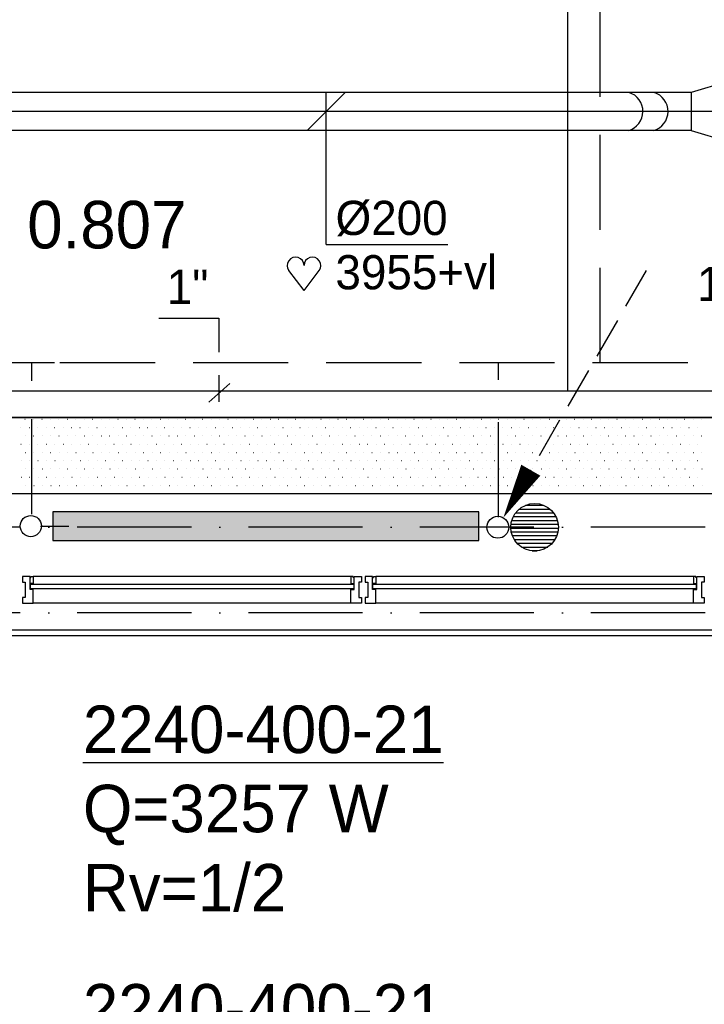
# Model space of a CAD drawing. Extents: x 25315 to 170951, y 867852 to 951952.
# Tile 91 of 119: x 108117 to 111716, y 910768 to 915947. Entities that reach past the tile are written whole.
import ezdxf

# ---------------------------------------------------------------- set-up
doc = ezdxf.new("R2010")
doc.units = 0
doc.header["$LTSCALE"] = 100
for name, pattern in [('2322107', [2000, 1000, 1000]), ('2322108', [7, 5, -2]), ('CENTER2', [11.25, 7.5, -1.25, 1.25, -1.25]), ('CENTER4', [5, 3.125, -0.625, 0.625, -0.625]), ('DASHDOT', [9, 6, -1.5, 0, -1.5]), ('LURETOUR', [6, 4, -2])]:
    doc.linetypes.add(name, pattern=pattern)
doc.layers.get('0').update_dxf_attribs({"linetype": 'CONTINUOUS'})
for name, color, linetype in [('AL$7----_STRAMIEN', 1, 'DASHDOT'), ('BOUW', 8, 'CONTINUOUS'), ('KABELGOOT', 8, 'CONTINUOUS'), ('WI561---', 1, 'CONTINUOUS'), ('WL531---', 4, 'CONTINUOUS'), ('WL561---', 4, 'CONTINUOUS'), ('WL561---_AANVOER', 4, 'CONTINUOUS'), ('WL561---_RETOUR', 4, 'CONTINUOUS'), ('WL570---', 3, 'CONTINUOUS'), ('WL570---_HARTLIJN', 7, 'CONTINUOUS'), ('WL570---_RETOUR', 3, 'CONTINUOUS'), ('WM570---', 1, 'CONTINUOUS')]:
    doc.layers.add(name, color=color, linetype=linetype)
doc.styles.add('BURO-018', font='BUROFONT.shx', dxfattribs={"height": 180})
doc.styles.add('BURO-025', font='BUROFONT.shx', dxfattribs={"height": 250})

# ---------------------------------------------------------------- blocks, each defined once
blk = doc.blocks.new('2322401')
at = {"color": 0, "linetype": 'CONTINUOUS'}
for p, q in [((-0.5, 0.5, 1), (-0.5, 0.5)), ((-0.5, 0.5, 1), (-0.5, -0.5, 1)), ((0.5, 0.5, 1), (-0.5, 0.5, 1)), ((0.5, 0.5), (-0.5, 0.5)), ((-0.5, 0.5), (-0.5, -0.5)), ((0.5, 0.5, 1), (0.5, 0.5)), ((0.5, -0.5, 1), (0.5, 0.5, 1)), ((0.5, -0.5), (0.5, 0.5)), ((-0.5, -0.5, 1), (-0.5, -0.5)), ((-0.5, -0.5, 1), (0.5, -0.5, 1)), ((-0.5, -0.5), (0.5, -0.5)), ((0.5, -0.5, 1), (0.5, -0.5))]:
    blk.add_line(p, q, dxfattribs=at)
blk = doc.blocks.new('CVRINFO2')
at = {"color": 0, "linetype": 'CONTINUOUS', "style": 'BURO-025'}
for tag, p in [('CV_TEXT125', (0, 0)), ('CV_TEXT225', (0, -4.167)), ('CV_TEXT325', (0, -8.333)), ('CV_TEXT425', (0, -12.5))]:
    blk.add_attdef(tag, p, '', height=2.5, dxfattribs=at)
blk = doc.blocks.new('CVHATCH1')
at = {"color": 0, "linetype": 'CONTINUOUS'}
blk.add_solid([(-0.5, -0.5), (0.5, -0.5), (-0.5, 0.5), (0.5, 0.5)], dxfattribs=at)
blk = doc.blocks.new('LDV3108')
at = {"color": 0, "linetype": 'CONTINUOUS'}
for p, q in [((6.75, 11.691), (5.813, 10.068)), ((5.438, 9.418), (4.5, 7.794)), ((4.125, 7.145), (3.188, 5.521)), ((2.813, 4.871), (1.875, 3.248)), ((1.5, 2.598), (0.563, 0.974))]:
    blk.add_line(p, q, dxfattribs=at)
blk.add_lwpolyline([(0.25, 0.433, 0, 1, 0), (1.5, 2.598, 1, 1, 0)], format="xyseb", dxfattribs=at)
blk.add_circle((0, 0), 0.5, dxfattribs=at)
blk = doc.blocks.new('LU-1D-VCH-13BC8BE3D')
at = {"color": 0, "linetype": 'CONTINUOUS'}
for p, q in [((0, -157.5), (0, 157.5)), ((0, 157.5), (61.5, 157.5)), ((61.5, 157.5), (61.5, -157.5)), ((251.5137, 100), (61.5, 157.5)), ((251.5137, -100), (251.5137, 100)), ((61.5, -157.5), (251.5137, -100)), ((61.5, -157.5), (0, -157.5))]:
    blk.add_line(p, q, dxfattribs=at)
at = {"layer": 'WL570---_HARTLIJN', "linetype": 'CENTER4'}
blk.add_line((0, 0), (251.5137, 0), dxfattribs=at)
blk = doc.blocks.new('LU-1D-K-C8')
at = {"color": 0, "linetype": 'CONTINUOUS'}
for p, q in [((-0.5, 100), (0.5, 100)), ((-0.5, -100), (0.5, -100))]:
    blk.add_line(p, q, dxfattribs=at)
at = {"layer": 'WL570---_HARTLIJN', "linetype": 'CENTER2'}
blk.add_line((-0.5, 0), (0.5, 0), dxfattribs=at)
blk = doc.blocks.new('*U455', base_point=(109727.6, 609491.6))
at = {"color": 0, "linetype": 'CONTINUOUS'}
for p, q in [((109627.9, 609491.9), (109827.3, 609691.3)), ((109727.6, 608891.6), (109727.6, 609691.6)), ((109727.6, 608891.6), (110367.5, 608891.6))]:
    blk.add_line(p, q, dxfattribs=at)
at = {"layer": 'WM570---', "linetype": 'CONTINUOUS', "style": 'BURO-018'}
blk.add_text('%%c200', height=180, dxfattribs=at).set_placement((109777.6, 608941.6))
blk = doc.blocks.new('HART')
at = {"color": 1}
for q in [(-39.7, 52.4), (39.7, 52.4)]:
    blk.add_line((0, 0), q, dxfattribs=at)
for centre, start, end in [((-22.1, 65.7), 0, 217.1867), ((22.1, 65.7), 322.8133, 180)]:
    blk.add_arc(centre, 22.1, start, end, dxfattribs=at)

msp = doc.modelspace()

# ---------------------------------------------------------------- linework, layer by layer
at = {"layer": 'AL$7----_STRAMIEN', "color": 1}
for p, q in [((144123.6, 913277.5), (54710.3, 913277.5)), ((144123.6, 912827.5), (54329.2, 912827.5))]:
    msp.add_line(p, q, dxfattribs=at)
at = {"layer": 'BOUW'}
for p, q in [((110776.3, 913393.3), (110870.9, 913393.3)), ((110711.7, 913333.3), (110935.5, 913333.3)), ((110724.1, 913353.3), (110923.1, 913353.3)), ((110743.2, 913373.3), (110904, 913373.3)), ((110698.7, 913273.3), (110948.5, 913273.3)), ((110699.6, 913293.3), (110947.6, 913293.3)), ((110703.8, 913313.3), (110943.4, 913313.3)), ((110701, 913253.3), (110946.2, 913253.3)), ((110706.7, 913233.3), (110940.5, 913233.3)), ((110716.4, 913213.3), (110930.8, 913213.3)), ((110731.3, 913193.3), (110915.9, 913193.3)), ((110754.7, 913173.3), (110892.5, 913173.3)), ((110810.3, 913153.3), (110836.9, 913153.3)), ((108132.6, 913017.7), (108132.6, 913011.7)), ((108171.6, 913017.7), (108132.6, 913017.7)), ((108132.6, 913011.7), (108132.6, 912997.7)), ((108171.6, 912950.7), (108171.6, 913017.7)), ((108171.6, 913012.7), (108176.6, 913012.7)), ((108171.6, 912980.7), (108171.6, 913012.7)), ((108176.6, 913017.7), (108188.6, 913017.7)), ((108176.6, 913012.7), (108176.6, 913017.7)), ((109858.6, 913017.7), (108188.6, 913017.7)), ((108188.6, 913017.7), (108188.6, 912980.7)), ((109858.6, 913017.7), (109858.6, 912980.7)), ((109870.6, 913017.7), (109858.6, 913017.7)), ((109870.6, 913012.7), (109870.6, 913017.7)), ((109875.6, 913012.7), (109870.6, 913012.7)), ((109875.6, 912950.7), (109875.6, 913017.7)), ((109875.6, 913017.7), (109914.6, 913017.7)), ((109875.6, 912980.7), (109875.6, 913012.7)), ((109914.6, 913017.7), (109914.6, 913011.7)), ((109914.6, 913011.7), (109914.6, 912997.7)), ((109932.6, 913017.7), (109932.6, 913011.7)), ((109971.6, 913017.7), (109932.6, 913017.7)), ((109932.6, 913011.7), (109932.6, 912997.7)), ((109971.6, 912950.7), (109971.6, 913017.7)), ((109971.6, 913012.7), (109976.6, 913012.7)), ((109971.6, 912980.7), (109971.6, 913012.7)), ((109976.6, 913017.7), (109988.6, 913017.7)), ((109976.6, 913012.7), (109976.6, 913017.7)), ((111658.6, 913017.7), (109988.6, 913017.7)), ((109988.6, 913017.7), (109988.6, 912980.7)), ((111658.6, 913017.7), (111658.6, 912980.7)), ((111670.6, 913017.7), (111658.6, 913017.7)), ((111670.6, 913012.7), (111670.6, 913017.7)), ((111675.6, 913012.7), (111670.6, 913012.7)), ((111675.6, 912950.7), (111675.6, 913017.7)), ((111675.6, 913017.7), (111714.6, 913017.7)), ((111675.6, 912980.7), (111675.6, 913012.7)), ((111714.6, 913017.7), (111714.6, 913011.7)), ((111714.6, 913011.7), (111714.6, 912997.7)), ((108132.6, 912997.7), (108132.6, 912987.7)), ((108132.6, 912997.7), (108132.6, 912997.7)), ((108132.6, 912987.7), (108146.6, 912987.7)), ((108146.6, 912987.7), (108146.6, 912907.7)), ((108188.6, 912980.7), (108171.6, 912980.7)), ((108173.6, 912978.7), (109873.6, 912978.7)), ((108173.6, 912952.7), (108173.6, 912978.7)), ((109858.6, 912980.7), (109875.6, 912980.7)), ((109873.6, 912978.7), (109873.6, 912952.7)), ((109900.6, 912987.7), (109900.6, 912907.7)), ((109914.6, 912987.7), (109900.6, 912987.7)), ((109914.6, 912997.7), (109914.6, 912987.7)), ((109914.6, 912997.7), (109914.6, 912997.7)), ((109932.6, 912997.7), (109932.6, 912987.7)), ((109932.6, 912997.7), (109932.6, 912997.7)), ((109932.6, 912987.7), (109946.6, 912987.7)), ((109946.6, 912987.7), (109946.6, 912907.7)), ((109988.6, 912980.7), (109971.6, 912980.7)), ((109973.6, 912978.7), (111673.6, 912978.7)), ((109973.6, 912952.7), (109973.6, 912978.7)), ((111658.6, 912980.7), (111675.6, 912980.7)), ((111673.6, 912978.7), (111673.6, 912952.7)), ((111700.6, 912987.7), (111700.6, 912907.7)), ((111714.6, 912987.7), (111700.6, 912987.7)), ((111714.6, 912997.7), (111714.6, 912987.7)), ((111714.6, 912997.7), (111714.6, 912997.7)), ((108132.6, 912907.7), (108132.6, 912898.7)), ((108146.6, 912907.7), (108132.6, 912907.7)), ((108188.6, 912950.7), (108171.6, 912950.7)), ((109873.6, 912952.7), (108173.6, 912952.7)), ((108188.6, 912897.7), (108188.6, 912950.7)), ((109858.6, 912950.7), (109875.6, 912950.7)), ((109858.6, 912897.7), (109858.6, 912950.7)), ((109900.6, 912907.7), (109914.6, 912907.7)), ((109914.6, 912907.7), (109914.6, 912898.2)), ((109932.6, 912907.7), (109932.6, 912898.7)), ((109946.6, 912907.7), (109932.6, 912907.7)), ((109988.6, 912950.7), (109971.6, 912950.7)), ((111673.6, 912952.7), (109973.6, 912952.7)), ((109988.6, 912897.7), (109988.6, 912950.7)), ((111658.6, 912950.7), (111675.6, 912950.7)), ((111658.6, 912897.7), (111658.6, 912950.7)), ((111700.6, 912907.7), (111714.6, 912907.7)), ((111714.6, 912907.7), (111714.6, 912898.2)), ((108132.6, 912898.7), (108132.6, 912884.7)), ((108132.6, 912898.7), (108132.6, 912898.7)), ((108132.6, 912884.7), (108132.6, 912878.7)), ((108132.6, 912878.7), (108151.5, 912878.7)), ((108151.5, 912878.7), (108188.6, 912878.7)), ((108188.6, 912889.7), (108188.6, 912897.7)), ((108188.6, 912885.7), (108188.6, 912889.7)), ((108188.6, 912878.7), (108188.6, 912885.7)), ((109858.6, 912878.7), (108188.6, 912878.7)), ((109858.6, 912889.7), (109858.6, 912897.7)), ((109858.6, 912885.7), (109858.6, 912889.7)), ((109858.6, 912878.7), (109858.6, 912885.7)), ((109895.7, 912878.7), (109858.6, 912878.7)), ((109914.6, 912878.7), (109895.7, 912878.7)), ((109914.6, 912898.2), (109914.6, 912884.7)), ((109914.6, 912898.2), (109914.6, 912898.2)), ((109914.6, 912884.7), (109914.6, 912878.7)), ((109932.6, 912898.7), (109932.6, 912884.7)), ((109932.6, 912898.7), (109932.6, 912898.7)), ((109932.6, 912884.7), (109932.6, 912878.7)), ((109932.6, 912878.7), (109951.5, 912878.7)), ((109951.5, 912878.7), (109988.6, 912878.7)), ((109988.6, 912889.7), (109988.6, 912897.7)), ((109988.6, 912885.7), (109988.6, 912889.7)), ((109988.6, 912878.7), (109988.6, 912885.7)), ((111658.6, 912878.7), (109988.6, 912878.7)), ((111658.6, 912889.7), (111658.6, 912897.7)), ((111658.6, 912885.7), (111658.6, 912889.7)), ((111658.6, 912878.7), (111658.6, 912885.7)), ((111695.7, 912878.7), (111658.6, 912878.7)), ((111714.6, 912878.7), (111695.7, 912878.7)), ((111714.6, 912898.2), (111714.6, 912884.7)), ((111714.6, 912898.2), (111714.6, 912898.2)), ((111714.6, 912884.7), (111714.6, 912878.7)), ((99483.6, 912737.5), (117703.6, 912737.5))]:
    msp.add_line(p, q, dxfattribs=at)
msp.add_lwpolyline([(99483.6, 912878.7), (99483.6, 912707.7), (117954.1, 912707.7)], dxfattribs=at)
msp.add_circle((110823.6, 913277.5), 125, dxfattribs=at)
at = {"layer": 'KABELGOOT', "color": 8}
for p, q in [((115440.6, 913854.1, 3710), (100077.7, 913854.1, 3710)), ((100077.7, 913854.1, 3650), (115440.6, 913854.1, 3650)), ((99727.7, 913454.1, 3710), (115440.6, 913454.1, 3710)), ((100077.7, 913454.1, 3650), (115440.6, 913454.1, 3650))]:
    msp.add_line(p, q, dxfattribs=at)
at = {"layer": 'WL531---', "color": 8}
for p, q in [((108144.9, 913846.5), (108145.6, 913846.5)), ((108189.4, 913846.5), (108190.1, 913846.5)), ((108233.8, 913846.5), (108234.5, 913846.5)), ((108278.3, 913846.5), (108279, 913846.5)), ((108322.7, 913846.5), (108323.4, 913846.5)), ((108367.2, 913846.5), (108367.9, 913846.5)), ((108411.6, 913846.5), (108412.3, 913846.5)), ((108456.1, 913846.5), (108456.8, 913846.5)), ((108500.5, 913846.5), (108501.2, 913846.5)), ((108545, 913846.5), (108545.7, 913846.5)), ((108589.4, 913846.5), (108590.1, 913846.5)), ((108633.9, 913846.5), (108634.6, 913846.5)), ((108678.3, 913846.5), (108679, 913846.5)), ((108722.8, 913846.5), (108723.5, 913846.5)), ((108767.2, 913846.5), (108767.9, 913846.5)), ((108811.7, 913846.5), (108812.4, 913846.5)), ((108856.1, 913846.5), (108856.8, 913846.5)), ((108900.6, 913846.5), (108901.3, 913846.5)), ((108945, 913846.5), (108945.7, 913846.5)), ((108989.5, 913846.5), (108990.2, 913846.5)), ((109033.9, 913846.5), (109034.6, 913846.5)), ((109078.4, 913846.5), (109079.1, 913846.5)), ((109122.8, 913846.5), (109123.5, 913846.5)), ((109167.3, 913846.5), (109168, 913846.5)), ((109211.7, 913846.5), (109212.4, 913846.5)), ((109256.2, 913846.5), (109256.9, 913846.5)), ((109300.6, 913846.5), (109301.3, 913846.5)), ((109345.1, 913846.5), (109345.8, 913846.5)), ((109389.5, 913846.5), (109390.2, 913846.5)), ((109434, 913846.5), (109434.7, 913846.5)), ((109478.4, 913846.5), (109479.1, 913846.5)), ((109522.9, 913846.5), (109523.6, 913846.5)), ((109567.3, 913846.5), (109568, 913846.5)), ((109611.8, 913846.5), (109612.5, 913846.5)), ((109656.2, 913846.5), (109656.9, 913846.5)), ((109700.7, 913846.5), (109701.4, 913846.5)), ((109745.1, 913846.5), (109745.8, 913846.5)), ((109789.6, 913846.5), (109790.3, 913846.5)), ((109834, 913846.5), (109834.7, 913846.5)), ((109878.5, 913846.5), (109879.2, 913846.5)), ((109922.9, 913846.5), (109923.6, 913846.5)), ((109967.4, 913846.5), (109968.1, 913846.5)), ((110011.8, 913846.5), (110012.5, 913846.5)), ((110056.3, 913846.5), (110057, 913846.5)), ((110100.7, 913846.5), (110101.4, 913846.5)), ((110145.2, 913846.5), (110145.9, 913846.5)), ((110189.6, 913846.5), (110190.3, 913846.5)), ((110234.1, 913846.5), (110234.8, 913846.5)), ((110278.5, 913846.5), (110279.2, 913846.5)), ((110323, 913846.5), (110323.7, 913846.5)), ((110367.4, 913846.5), (110368.1, 913846.5)), ((110411.9, 913846.5), (110412.6, 913846.5)), ((110456.3, 913846.5), (110457, 913846.5)), ((110500.8, 913846.5), (110501.5, 913846.5)), ((110545.2, 913846.5), (110545.9, 913846.5)), ((110589.7, 913846.5), (110590.4, 913846.5)), ((110634.1, 913846.5), (110634.8, 913846.5)), ((110678.6, 913846.5), (110679.3, 913846.5)), ((110723, 913846.5), (110723.7, 913846.5)), ((110767.5, 913846.5), (110768.2, 913846.5)), ((110811.9, 913846.5), (110812.6, 913846.5)), ((110856.4, 913846.5), (110857.1, 913846.5)), ((110900.8, 913846.5), (110901.5, 913846.5)), ((110945.3, 913846.5), (110946, 913846.5)), ((110989.7, 913846.5), (110990.4, 913846.5)), ((111034.2, 913846.5), (111034.9, 913846.5)), ((111078.6, 913846.5), (111079.3, 913846.5)), ((111123.1, 913846.5), (111123.8, 913846.5)), ((111167.5, 913846.5), (111168.2, 913846.5)), ((111212, 913846.5), (111212.7, 913846.5)), ((111256.4, 913846.5), (111257.1, 913846.5)), ((111300.9, 913846.5), (111301.6, 913846.5)), ((111345.3, 913846.5), (111346, 913846.5)), ((111389.8, 913846.5), (111390.5, 913846.5)), ((111434.2, 913846.5), (111434.9, 913846.5)), ((111478.7, 913846.5), (111479.4, 913846.5)), ((111523.1, 913846.5), (111523.8, 913846.5)), ((111567.6, 913846.5), (111568.3, 913846.5)), ((111612, 913846.5), (111612.7, 913846.5)), ((111656.5, 913846.5), (111657.2, 913846.5)), ((111700.9, 913846.5), (111701.6, 913846.5)), ((108123.1, 913802.8), (108123.8, 913802.8)), ((108167.5, 913802.8), (108168.2, 913802.8)), ((108212, 913802.8), (108212.7, 913802.8)), ((108256.4, 913802.8), (108257.1, 913802.8)), ((108300.9, 913802.8), (108301.6, 913802.8)), ((108345.3, 913802.8), (108346, 913802.8)), ((108389.8, 913802.8), (108390.5, 913802.8)), ((108434.2, 913802.8), (108434.9, 913802.8)), ((108478.7, 913802.8), (108479.4, 913802.8)), ((108523.1, 913802.8), (108523.8, 913802.8)), ((108567.6, 913802.8), (108568.3, 913802.8)), ((108612, 913802.8), (108612.7, 913802.8)), ((108656.5, 913802.8), (108657.2, 913802.8)), ((108700.9, 913802.8), (108701.6, 913802.8)), ((108745.4, 913802.8), (108746.1, 913802.8)), ((108789.8, 913802.8), (108790.5, 913802.8)), ((108834.3, 913802.8), (108835, 913802.8)), ((108878.7, 913802.8), (108879.4, 913802.8)), ((108923.2, 913802.8), (108923.9, 913802.8)), ((108967.6, 913802.8), (108968.3, 913802.8)), ((109012.1, 913802.8), (109012.8, 913802.8)), ((109056.5, 913802.8), (109057.2, 913802.8)), ((109101, 913802.8), (109101.7, 913802.8)), ((109145.4, 913802.8), (109146.1, 913802.8)), ((109189.9, 913802.8), (109190.6, 913802.8)), ((109234.3, 913802.8), (109235, 913802.8)), ((109278.8, 913802.8), (109279.5, 913802.8)), ((109323.2, 913802.8), (109323.9, 913802.8)), ((109367.7, 913802.8), (109368.4, 913802.8)), ((109412.1, 913802.8), (109412.8, 913802.8)), ((109456.6, 913802.8), (109457.3, 913802.8)), ((109501, 913802.8), (109501.7, 913802.8)), ((109545.5, 913802.8), (109546.2, 913802.8)), ((109589.9, 913802.8), (109590.6, 913802.8)), ((109634.4, 913802.8), (109635.1, 913802.8)), ((109678.8, 913802.8), (109679.5, 913802.8)), ((109723.3, 913802.8), (109724, 913802.8)), ((109767.7, 913802.8), (109768.4, 913802.8)), ((109812.2, 913802.8), (109812.9, 913802.8)), ((109856.6, 913802.8), (109857.3, 913802.8)), ((109901.1, 913802.8), (109901.8, 913802.8)), ((109945.5, 913802.8), (109946.2, 913802.8)), ((109990, 913802.8), (109990.7, 913802.8)), ((110034.4, 913802.8), (110035.1, 913802.8)), ((110078.9, 913802.8), (110079.6, 913802.8)), ((110123.3, 913802.8), (110124, 913802.8)), ((110167.8, 913802.8), (110168.5, 913802.8)), ((110212.2, 913802.8), (110212.9, 913802.8)), ((110256.7, 913802.8), (110257.4, 913802.8)), ((110301.1, 913802.8), (110301.8, 913802.8)), ((110345.6, 913802.8), (110346.3, 913802.8)), ((110390, 913802.8), (110390.7, 913802.8)), ((110434.5, 913802.8), (110435.2, 913802.8)), ((110478.9, 913802.8), (110479.6, 913802.8)), ((110523.4, 913802.8), (110524.1, 913802.8)), ((110567.8, 913802.8), (110568.5, 913802.8)), ((110612.3, 913802.8), (110613, 913802.8)), ((110656.7, 913802.8), (110657.4, 913802.8)), ((110701.2, 913802.8), (110701.9, 913802.8)), ((110745.6, 913802.8), (110746.3, 913802.8)), ((110790.1, 913802.8), (110790.8, 913802.8)), ((110834.5, 913802.8), (110835.2, 913802.8)), ((110879, 913802.8), (110879.7, 913802.8)), ((110923.4, 913802.8), (110924.1, 913802.8)), ((110967.9, 913802.8), (110968.6, 913802.8)), ((111012.3, 913802.8), (111013, 913802.8)), ((111056.8, 913802.8), (111057.5, 913802.8)), ((111101.2, 913802.8), (111101.9, 913802.8)), ((111145.7, 913802.8), (111146.4, 913802.8)), ((111190.1, 913802.8), (111190.8, 913802.8)), ((111234.6, 913802.8), (111235.3, 913802.8)), ((111279, 913802.8), (111279.7, 913802.8)), ((111323.5, 913802.8), (111324.2, 913802.8)), ((111367.9, 913802.8), (111368.6, 913802.8)), ((111412.4, 913802.8), (111413.1, 913802.8)), ((111456.8, 913802.8), (111457.5, 913802.8)), ((111501.3, 913802.8), (111502, 913802.8)), ((111545.7, 913802.8), (111546.4, 913802.8)), ((111590.2, 913802.8), (111590.9, 913802.8)), ((111634.6, 913802.8), (111635.3, 913802.8)), ((111679.1, 913802.8), (111679.8, 913802.8)), ((108145.6, 913759), (108146.3, 913759)), ((108190.1, 913759), (108190.8, 913759)), ((108234.5, 913759), (108235.2, 913759)), ((108279, 913759), (108279.7, 913759)), ((108323.4, 913759), (108324.1, 913759)), ((108367.9, 913759), (108368.6, 913759)), ((108412.3, 913759), (108413, 913759)), ((108456.8, 913759), (108457.5, 913759)), ((108501.2, 913759), (108501.9, 913759)), ((108545.7, 913759), (108546.4, 913759)), ((108590.1, 913759), (108590.8, 913759)), ((108634.6, 913759), (108635.3, 913759)), ((108679, 913759), (108679.7, 913759)), ((108723.5, 913759), (108724.2, 913759)), ((108767.9, 913759), (108768.6, 913759)), ((108812.4, 913759), (108813.1, 913759)), ((108856.8, 913759), (108857.5, 913759)), ((108901.3, 913759), (108902, 913759)), ((108945.7, 913759), (108946.4, 913759)), ((108990.2, 913759), (108990.9, 913759)), ((109034.6, 913759), (109035.3, 913759)), ((109079.1, 913759), (109079.8, 913759)), ((109123.5, 913759), (109124.2, 913759)), ((109168, 913759), (109168.7, 913759)), ((109212.4, 913759), (109213.1, 913759)), ((109256.9, 913759), (109257.6, 913759)), ((109301.3, 913759), (109302, 913759)), ((109345.8, 913759), (109346.5, 913759)), ((109390.2, 913759), (109390.9, 913759)), ((109434.7, 913759), (109435.4, 913759)), ((109479.1, 913759), (109479.8, 913759)), ((109523.6, 913759), (109524.3, 913759)), ((109568, 913759), (109568.7, 913759)), ((109612.5, 913759), (109613.2, 913759)), ((109656.9, 913759), (109657.6, 913759)), ((109701.4, 913759), (109702.1, 913759)), ((109745.8, 913759), (109746.5, 913759)), ((109790.3, 913759), (109791, 913759)), ((109834.7, 913759), (109835.4, 913759)), ((109879.2, 913759), (109879.9, 913759)), ((109923.6, 913759), (109924.3, 913759)), ((109968.1, 913759), (109968.8, 913759)), ((110012.5, 913759), (110013.2, 913759)), ((110057, 913759), (110057.7, 913759)), ((110101.4, 913759), (110102.1, 913759)), ((110145.9, 913759), (110146.6, 913759)), ((110190.3, 913759), (110191, 913759)), ((110234.8, 913759), (110235.5, 913759)), ((110279.2, 913759), (110279.9, 913759)), ((110323.7, 913759), (110324.4, 913759)), ((110368.1, 913759), (110368.8, 913759)), ((110412.6, 913759), (110413.3, 913759)), ((110457, 913759), (110457.7, 913759)), ((110501.5, 913759), (110502.2, 913759)), ((110545.9, 913759), (110546.6, 913759)), ((110590.4, 913759), (110591.1, 913759)), ((110634.8, 913759), (110635.5, 913759)), ((110679.3, 913759), (110680, 913759)), ((110723.7, 913759), (110724.4, 913759)), ((110768.2, 913759), (110768.9, 913759)), ((110812.6, 913759), (110813.3, 913759)), ((110857.1, 913759), (110857.8, 913759)), ((110901.5, 913759), (110902.2, 913759)), ((110946, 913759), (110946.7, 913759)), ((110990.4, 913759), (110991.1, 913759)), ((111034.9, 913759), (111035.6, 913759)), ((111079.3, 913759), (111080, 913759)), ((111123.8, 913759), (111124.5, 913759)), ((111168.2, 913759), (111168.9, 913759)), ((111212.7, 913759), (111213.4, 913759)), ((111257.1, 913759), (111257.8, 913759)), ((111301.6, 913759), (111302.3, 913759)), ((111346, 913759), (111346.7, 913759)), ((111390.5, 913759), (111391.2, 913759)), ((111434.9, 913759), (111435.6, 913759)), ((111479.4, 913759), (111480.1, 913759)), ((111523.8, 913759), (111524.5, 913759)), ((111568.3, 913759), (111569, 913759)), ((111612.7, 913759), (111613.4, 913759)), ((111657.2, 913759), (111657.9, 913759)), ((111701.6, 913759), (111702.3, 913759)), ((108123.8, 913715.3), (108124.5, 913715.3)), ((108168.2, 913715.3), (108168.9, 913715.3)), ((108212.7, 913715.3), (108213.4, 913715.3)), ((108257.1, 913715.3), (108257.8, 913715.3)), ((108301.6, 913715.3), (108302.3, 913715.3)), ((108346, 913715.3), (108346.7, 913715.3)), ((108390.5, 913715.3), (108391.2, 913715.3)), ((108434.9, 913715.3), (108435.6, 913715.3)), ((108479.4, 913715.3), (108480.1, 913715.3)), ((108523.8, 913715.3), (108524.5, 913715.3)), ((108568.3, 913715.3), (108569, 913715.3)), ((108612.7, 913715.3), (108613.4, 913715.3)), ((108657.2, 913715.3), (108657.9, 913715.3)), ((108701.6, 913715.3), (108702.3, 913715.3)), ((108746.1, 913715.3), (108746.8, 913715.3)), ((108790.5, 913715.3), (108791.2, 913715.3)), ((108835, 913715.3), (108835.7, 913715.3)), ((108879.4, 913715.3), (108880.1, 913715.3)), ((108923.9, 913715.3), (108924.6, 913715.3)), ((108968.3, 913715.3), (108969, 913715.3)), ((109012.8, 913715.3), (109013.5, 913715.3)), ((109057.2, 913715.3), (109057.9, 913715.3)), ((109101.7, 913715.3), (109102.4, 913715.3)), ((109146.1, 913715.3), (109146.8, 913715.3)), ((109190.6, 913715.3), (109191.3, 913715.3)), ((109235, 913715.3), (109235.7, 913715.3)), ((109279.5, 913715.3), (109280.2, 913715.3)), ((109323.9, 913715.3), (109324.6, 913715.3)), ((109368.4, 913715.3), (109369.1, 913715.3)), ((109412.8, 913715.3), (109413.5, 913715.3)), ((109457.3, 913715.3), (109458, 913715.3)), ((109501.7, 913715.3), (109502.4, 913715.3)), ((109546.2, 913715.3), (109546.9, 913715.3)), ((109590.6, 913715.3), (109591.3, 913715.3)), ((109635.1, 913715.3), (109635.8, 913715.3)), ((109679.5, 913715.3), (109680.2, 913715.3)), ((109724, 913715.3), (109724.7, 913715.3)), ((109768.4, 913715.3), (109769.1, 913715.3)), ((109812.9, 913715.3), (109813.6, 913715.3)), ((109857.3, 913715.3), (109858, 913715.3)), ((109901.8, 913715.3), (109902.5, 913715.3)), ((109946.2, 913715.3), (109946.9, 913715.3)), ((109990.7, 913715.3), (109991.4, 913715.3)), ((110035.1, 913715.3), (110035.8, 913715.3)), ((110079.6, 913715.3), (110080.3, 913715.3)), ((110124, 913715.3), (110124.7, 913715.3)), ((110168.5, 913715.3), (110169.2, 913715.3)), ((110212.9, 913715.3), (110213.6, 913715.3)), ((110257.4, 913715.3), (110258.1, 913715.3)), ((110301.8, 913715.3), (110302.5, 913715.3)), ((110346.3, 913715.3), (110347, 913715.3)), ((110390.7, 913715.3), (110391.4, 913715.3)), ((110435.2, 913715.3), (110435.9, 913715.3)), ((110479.6, 913715.3), (110480.3, 913715.3)), ((110524.1, 913715.3), (110524.8, 913715.3)), ((110568.5, 913715.3), (110569.2, 913715.3)), ((110613, 913715.3), (110613.7, 913715.3)), ((110657.4, 913715.3), (110658.1, 913715.3)), ((110701.9, 913715.3), (110702.6, 913715.3)), ((110746.3, 913715.3), (110747, 913715.3)), ((110790.8, 913715.3), (110791.5, 913715.3)), ((110835.2, 913715.3), (110835.9, 913715.3)), ((110879.7, 913715.3), (110880.4, 913715.3)), ((110924.1, 913715.3), (110924.8, 913715.3)), ((110968.6, 913715.3), (110969.3, 913715.3)), ((111013, 913715.3), (111013.7, 913715.3)), ((111057.5, 913715.3), (111058.2, 913715.3)), ((111101.9, 913715.3), (111102.6, 913715.3)), ((111146.4, 913715.3), (111147.1, 913715.3)), ((111190.8, 913715.3), (111191.5, 913715.3)), ((111235.3, 913715.3), (111236, 913715.3)), ((111279.7, 913715.3), (111280.4, 913715.3)), ((111324.2, 913715.3), (111324.9, 913715.3)), ((111368.6, 913715.3), (111369.3, 913715.3)), ((111413.1, 913715.3), (111413.8, 913715.3)), ((111457.5, 913715.3), (111458.2, 913715.3)), ((111502, 913715.3), (111502.7, 913715.3)), ((111546.4, 913715.3), (111547.1, 913715.3)), ((111590.9, 913715.3), (111591.6, 913715.3)), ((111635.3, 913715.3), (111636, 913715.3)), ((111679.8, 913715.3), (111680.5, 913715.3)), ((108146.3, 913671.5), (108147, 913671.5)), ((108190.8, 913671.5), (108191.5, 913671.5)), ((108235.2, 913671.5), (108235.9, 913671.5)), ((108279.7, 913671.5), (108280.4, 913671.5)), ((108324.1, 913671.5), (108324.8, 913671.5)), ((108368.6, 913671.5), (108369.3, 913671.5)), ((108413, 913671.5), (108413.7, 913671.5)), ((108457.5, 913671.5), (108458.2, 913671.5)), ((108501.9, 913671.5), (108502.6, 913671.5)), ((108546.4, 913671.5), (108547.1, 913671.5)), ((108590.8, 913671.5), (108591.5, 913671.5)), ((108635.3, 913671.5), (108636, 913671.5)), ((108679.7, 913671.5), (108680.4, 913671.5)), ((108724.2, 913671.5), (108724.9, 913671.5)), ((108768.6, 913671.5), (108769.3, 913671.5)), ((108813.1, 913671.5), (108813.8, 913671.5)), ((108857.5, 913671.5), (108858.2, 913671.5)), ((108902, 913671.5), (108902.7, 913671.5)), ((108946.4, 913671.5), (108947.1, 913671.5)), ((108990.9, 913671.5), (108991.6, 913671.5)), ((109035.3, 913671.5), (109036, 913671.5)), ((109079.8, 913671.5), (109080.5, 913671.5)), ((109124.2, 913671.5), (109124.9, 913671.5)), ((109168.7, 913671.5), (109169.4, 913671.5)), ((109213.1, 913671.5), (109213.8, 913671.5)), ((109257.6, 913671.5), (109258.3, 913671.5)), ((109302, 913671.5), (109302.7, 913671.5)), ((109346.5, 913671.5), (109347.2, 913671.5)), ((109390.9, 913671.5), (109391.6, 913671.5)), ((109435.4, 913671.5), (109436.1, 913671.5)), ((109479.8, 913671.5), (109480.5, 913671.5)), ((109524.3, 913671.5), (109525, 913671.5)), ((109568.7, 913671.5), (109569.4, 913671.5)), ((109613.2, 913671.5), (109613.9, 913671.5)), ((109657.6, 913671.5), (109658.3, 913671.5)), ((109702.1, 913671.5), (109702.8, 913671.5)), ((109746.5, 913671.5), (109747.2, 913671.5)), ((109791, 913671.5), (109791.7, 913671.5)), ((109835.4, 913671.5), (109836.1, 913671.5)), ((109879.9, 913671.5), (109880.6, 913671.5)), ((109924.3, 913671.5), (109925, 913671.5)), ((109968.8, 913671.5), (109969.5, 913671.5)), ((110013.2, 913671.5), (110013.9, 913671.5)), ((110057.7, 913671.5), (110058.4, 913671.5)), ((110102.1, 913671.5), (110102.8, 913671.5)), ((110146.6, 913671.5), (110147.3, 913671.5)), ((110191, 913671.5), (110191.7, 913671.5)), ((110235.5, 913671.5), (110236.2, 913671.5)), ((110279.9, 913671.5), (110280.6, 913671.5)), ((110324.4, 913671.5), (110325.1, 913671.5)), ((110368.8, 913671.5), (110369.5, 913671.5)), ((110413.3, 913671.5), (110414, 913671.5)), ((110457.7, 913671.5), (110458.4, 913671.5)), ((110502.2, 913671.5), (110502.9, 913671.5)), ((110546.6, 913671.5), (110547.3, 913671.5)), ((110591.1, 913671.5), (110591.8, 913671.5)), ((110635.5, 913671.5), (110636.2, 913671.5)), ((110680, 913671.5), (110680.7, 913671.5)), ((110724.4, 913671.5), (110725.1, 913671.5)), ((110768.9, 913671.5), (110769.6, 913671.5)), ((110813.3, 913671.5), (110814, 913671.5)), ((110857.8, 913671.5), (110858.5, 913671.5)), ((110902.2, 913671.5), (110902.9, 913671.5)), ((110946.7, 913671.5), (110947.4, 913671.5)), ((110991.1, 913671.5), (110991.8, 913671.5)), ((111035.6, 913671.5), (111036.3, 913671.5)), ((111080, 913671.5), (111080.7, 913671.5)), ((111124.5, 913671.5), (111125.2, 913671.5)), ((111168.9, 913671.5), (111169.6, 913671.5)), ((111213.4, 913671.5), (111214.1, 913671.5)), ((111257.8, 913671.5), (111258.5, 913671.5)), ((111302.3, 913671.5), (111303, 913671.5)), ((111346.7, 913671.5), (111347.4, 913671.5)), ((111391.2, 913671.5), (111391.9, 913671.5)), ((111435.6, 913671.5), (111436.3, 913671.5)), ((111480.1, 913671.5), (111480.8, 913671.5)), ((111524.5, 913671.5), (111525.2, 913671.5)), ((111569, 913671.5), (111569.7, 913671.5)), ((111613.4, 913671.5), (111614.1, 913671.5)), ((111657.9, 913671.5), (111658.6, 913671.5)), ((111702.3, 913671.5), (111703, 913671.5)), ((108124.5, 913627.8), (108125.2, 913627.8)), ((108147, 913584), (108147.7, 913584)), ((108168.9, 913627.8), (108169.6, 913627.8)), ((108191.5, 913584), (108192.2, 913584)), ((108213.4, 913627.8), (108214.1, 913627.8)), ((108235.9, 913584), (108236.6, 913584)), ((108257.8, 913627.8), (108258.5, 913627.8)), ((108280.4, 913584), (108281.1, 913584)), ((108302.3, 913627.8), (108303, 913627.8)), ((108324.8, 913584), (108325.5, 913584)), ((108346.7, 913627.8), (108347.4, 913627.8)), ((108369.3, 913584), (108370, 913584)), ((108391.2, 913627.8), (108391.9, 913627.8)), ((108413.7, 913584), (108414.4, 913584)), ((108435.6, 913627.8), (108436.3, 913627.8)), ((108458.2, 913584), (108458.9, 913584)), ((108480.1, 913627.8), (108480.8, 913627.8)), ((108502.6, 913584), (108503.3, 913584)), ((108524.5, 913627.8), (108525.2, 913627.8)), ((108547.1, 913584), (108547.8, 913584)), ((108569, 913627.8), (108569.7, 913627.8)), ((108591.5, 913584), (108592.2, 913584)), ((108613.4, 913627.8), (108614.1, 913627.8)), ((108636, 913584), (108636.7, 913584)), ((108657.9, 913627.8), (108658.6, 913627.8)), ((108680.4, 913584), (108681.1, 913584)), ((108702.3, 913627.8), (108703, 913627.8)), ((108724.9, 913584), (108725.6, 913584)), ((108746.8, 913627.8), (108747.5, 913627.8)), ((108769.3, 913584), (108770, 913584)), ((108791.2, 913627.8), (108791.9, 913627.8)), ((108813.8, 913584), (108814.5, 913584)), ((108835.7, 913627.8), (108836.4, 913627.8)), ((108858.2, 913584), (108858.9, 913584)), ((108880.1, 913627.8), (108880.8, 913627.8)), ((108902.7, 913584), (108903.4, 913584)), ((108924.6, 913627.8), (108925.3, 913627.8)), ((108947.1, 913584), (108947.8, 913584)), ((108969, 913627.8), (108969.7, 913627.8)), ((108991.6, 913584), (108992.3, 913584)), ((109013.5, 913627.8), (109014.2, 913627.8)), ((109036, 913584), (109036.7, 913584)), ((109057.9, 913627.8), (109058.6, 913627.8)), ((109080.5, 913584), (109081.2, 913584)), ((109102.4, 913627.8), (109103.1, 913627.8)), ((109124.9, 913584), (109125.6, 913584)), ((109146.8, 913627.8), (109147.5, 913627.8)), ((109169.4, 913584), (109170.1, 913584)), ((109191.3, 913627.8), (109192, 913627.8)), ((109213.8, 913584), (109214.5, 913584)), ((109235.7, 913627.8), (109236.4, 913627.8)), ((109258.3, 913584), (109259, 913584)), ((109280.2, 913627.8), (109280.9, 913627.8)), ((109302.7, 913584), (109303.4, 913584)), ((109324.6, 913627.8), (109325.3, 913627.8)), ((109347.2, 913584), (109347.9, 913584)), ((109369.1, 913627.8), (109369.8, 913627.8)), ((109391.6, 913584), (109392.3, 913584)), ((109413.5, 913627.8), (109414.2, 913627.8)), ((109436.1, 913584), (109436.8, 913584)), ((109458, 913627.8), (109458.7, 913627.8)), ((109480.5, 913584), (109481.2, 913584)), ((109502.4, 913627.8), (109503.1, 913627.8)), ((109525, 913584), (109525.7, 913584)), ((109546.9, 913627.8), (109547.6, 913627.8)), ((109569.4, 913584), (109570.1, 913584)), ((109591.3, 913627.8), (109592, 913627.8)), ((109613.9, 913584), (109614.6, 913584)), ((109635.8, 913627.8), (109636.5, 913627.8)), ((109658.3, 913584), (109659, 913584)), ((109680.2, 913627.8), (109680.9, 913627.8)), ((109702.8, 913584), (109703.5, 913584)), ((109724.7, 913627.8), (109725.4, 913627.8)), ((109747.2, 913584), (109747.9, 913584)), ((109769.1, 913627.8), (109769.8, 913627.8)), ((109791.7, 913584), (109792.4, 913584)), ((109813.6, 913627.8), (109814.3, 913627.8)), ((109836.1, 913584), (109836.8, 913584)), ((109858, 913627.8), (109858.7, 913627.8)), ((109880.6, 913584), (109881.3, 913584)), ((109902.5, 913627.8), (109903.2, 913627.8)), ((109925, 913584), (109925.7, 913584)), ((109946.9, 913627.8), (109947.6, 913627.8)), ((109969.5, 913584), (109970.2, 913584)), ((109991.4, 913627.8), (109992.1, 913627.8)), ((110013.9, 913584), (110014.6, 913584)), ((110035.8, 913627.8), (110036.5, 913627.8)), ((110058.4, 913584), (110059.1, 913584)), ((110080.3, 913627.8), (110081, 913627.8)), ((110102.8, 913584), (110103.5, 913584)), ((110124.7, 913627.8), (110125.4, 913627.8)), ((110147.3, 913584), (110148, 913584)), ((110169.2, 913627.8), (110169.9, 913627.8)), ((110191.7, 913584), (110192.4, 913584)), ((110213.6, 913627.8), (110214.3, 913627.8)), ((110236.2, 913584), (110236.9, 913584)), ((110258.1, 913627.8), (110258.8, 913627.8)), ((110280.6, 913584), (110281.3, 913584)), ((110302.5, 913627.8), (110303.2, 913627.8)), ((110325.1, 913584), (110325.8, 913584)), ((110347, 913627.8), (110347.7, 913627.8)), ((110369.5, 913584), (110370.2, 913584)), ((110391.4, 913627.8), (110392.1, 913627.8)), ((110414, 913584), (110414.7, 913584)), ((110435.9, 913627.8), (110436.6, 913627.8)), ((110458.4, 913584), (110459.1, 913584)), ((110480.3, 913627.8), (110481, 913627.8)), ((110502.9, 913584), (110503.6, 913584)), ((110524.8, 913627.8), (110525.5, 913627.8)), ((110547.3, 913584), (110548, 913584)), ((110569.2, 913627.8), (110569.9, 913627.8)), ((110591.8, 913584), (110592.5, 913584)), ((110613.7, 913627.8), (110614.4, 913627.8)), ((110636.2, 913584), (110636.9, 913584)), ((110658.1, 913627.8), (110658.8, 913627.8)), ((110680.7, 913584), (110681.4, 913584)), ((110702.6, 913627.8), (110703.3, 913627.8)), ((110725.1, 913584), (110725.8, 913584)), ((110747, 913627.8), (110747.7, 913627.8)), ((110769.6, 913584), (110770.3, 913584)), ((110791.5, 913627.8), (110792.2, 913627.8)), ((110814, 913584), (110814.7, 913584)), ((110835.9, 913627.8), (110836.6, 913627.8)), ((110858.5, 913584), (110859.2, 913584)), ((110880.4, 913627.8), (110881.1, 913627.8)), ((110902.9, 913584), (110903.6, 913584)), ((110924.8, 913627.8), (110925.5, 913627.8)), ((110947.4, 913584), (110948.1, 913584)), ((110969.3, 913627.8), (110970, 913627.8)), ((110991.8, 913584), (110992.5, 913584)), ((111013.7, 913627.8), (111014.4, 913627.8)), ((111036.3, 913584), (111037, 913584)), ((111058.2, 913627.8), (111058.9, 913627.8)), ((111080.7, 913584), (111081.4, 913584)), ((111102.6, 913627.8), (111103.3, 913627.8)), ((111125.2, 913584), (111125.9, 913584)), ((111147.1, 913627.8), (111147.8, 913627.8)), ((111169.6, 913584), (111170.3, 913584)), ((111191.5, 913627.8), (111192.2, 913627.8)), ((111214.1, 913584), (111214.8, 913584)), ((111236, 913627.8), (111236.7, 913627.8)), ((111258.5, 913584), (111259.2, 913584)), ((111280.4, 913627.8), (111281.1, 913627.8)), ((111303, 913584), (111303.7, 913584)), ((111324.9, 913627.8), (111325.6, 913627.8)), ((111347.4, 913584), (111348.1, 913584)), ((111369.3, 913627.8), (111370, 913627.8)), ((111391.9, 913584), (111392.6, 913584)), ((111413.8, 913627.8), (111414.5, 913627.8)), ((111436.3, 913584), (111437, 913584)), ((111458.2, 913627.8), (111458.9, 913627.8)), ((111480.8, 913584), (111481.5, 913584)), ((111502.7, 913627.8), (111503.4, 913627.8)), ((111525.2, 913584), (111525.9, 913584)), ((111547.1, 913627.8), (111547.8, 913627.8)), ((111569.7, 913584), (111570.4, 913584)), ((111591.6, 913627.8), (111592.3, 913627.8)), ((111614.1, 913584), (111614.8, 913584)), ((111636, 913627.8), (111636.7, 913627.8)), ((111658.6, 913584), (111659.3, 913584)), ((111680.5, 913627.8), (111681.2, 913627.8)), ((111703, 913584), (111703.7, 913584)), ((108125.2, 913540.3), (108125.9, 913540.3)), ((108169.6, 913540.3), (108170.3, 913540.3)), ((108214.1, 913540.3), (108214.8, 913540.3)), ((108258.5, 913540.3), (108259.2, 913540.3)), ((108303, 913540.3), (108303.7, 913540.3)), ((108347.4, 913540.3), (108348.1, 913540.3)), ((108391.9, 913540.3), (108392.6, 913540.3)), ((108436.3, 913540.3), (108437, 913540.3)), ((108480.8, 913540.3), (108481.5, 913540.3)), ((108525.2, 913540.3), (108525.9, 913540.3)), ((108569.7, 913540.3), (108570.4, 913540.3)), ((108614.1, 913540.3), (108614.8, 913540.3)), ((108658.6, 913540.3), (108659.3, 913540.3)), ((108703, 913540.3), (108703.7, 913540.3)), ((108747.5, 913540.3), (108748.2, 913540.3)), ((108791.9, 913540.3), (108792.6, 913540.3)), ((108836.4, 913540.3), (108837.1, 913540.3)), ((108880.8, 913540.3), (108881.5, 913540.3)), ((108925.3, 913540.3), (108926, 913540.3)), ((108969.7, 913540.3), (108970.4, 913540.3)), ((109014.2, 913540.3), (109014.9, 913540.3)), ((109058.6, 913540.3), (109059.3, 913540.3)), ((109103.1, 913540.3), (109103.8, 913540.3)), ((109147.5, 913540.3), (109148.2, 913540.3)), ((109192, 913540.3), (109192.7, 913540.3)), ((109236.4, 913540.3), (109237.1, 913540.3)), ((109280.9, 913540.3), (109281.6, 913540.3)), ((109325.3, 913540.3), (109326, 913540.3)), ((109369.8, 913540.3), (109370.5, 913540.3)), ((109414.2, 913540.3), (109414.9, 913540.3)), ((109458.7, 913540.3), (109459.4, 913540.3)), ((109503.1, 913540.3), (109503.8, 913540.3)), ((109547.6, 913540.3), (109548.3, 913540.3)), ((109592, 913540.3), (109592.7, 913540.3)), ((109636.5, 913540.3), (109637.2, 913540.3)), ((109680.9, 913540.3), (109681.6, 913540.3)), ((109725.4, 913540.3), (109726.1, 913540.3)), ((109769.8, 913540.3), (109770.5, 913540.3)), ((109814.3, 913540.3), (109815, 913540.3)), ((109858.7, 913540.3), (109859.4, 913540.3)), ((109903.2, 913540.3), (109903.9, 913540.3)), ((109947.6, 913540.3), (109948.3, 913540.3)), ((109992.1, 913540.3), (109992.8, 913540.3)), ((110036.5, 913540.3), (110037.2, 913540.3)), ((110081, 913540.3), (110081.7, 913540.3)), ((110125.4, 913540.3), (110126.1, 913540.3)), ((110169.9, 913540.3), (110170.6, 913540.3)), ((110214.3, 913540.3), (110215, 913540.3)), ((110258.8, 913540.3), (110259.5, 913540.3)), ((110303.2, 913540.3), (110303.9, 913540.3)), ((110347.7, 913540.3), (110348.4, 913540.3)), ((110392.1, 913540.3), (110392.8, 913540.3)), ((110436.6, 913540.3), (110437.3, 913540.3)), ((110481, 913540.3), (110481.7, 913540.3)), ((110525.5, 913540.3), (110526.2, 913540.3)), ((110569.9, 913540.3), (110570.6, 913540.3)), ((110614.4, 913540.3), (110615.1, 913540.3)), ((110658.8, 913540.3), (110659.5, 913540.3)), ((110703.3, 913540.3), (110704, 913540.3)), ((110747.7, 913540.3), (110748.4, 913540.3)), ((110792.2, 913540.3), (110792.9, 913540.3)), ((110836.6, 913540.3), (110837.3, 913540.3)), ((110881.1, 913540.3), (110881.8, 913540.3)), ((110925.5, 913540.3), (110926.2, 913540.3)), ((110970, 913540.3), (110970.7, 913540.3)), ((111014.4, 913540.3), (111015.1, 913540.3)), ((111058.9, 913540.3), (111059.6, 913540.3)), ((111103.3, 913540.3), (111104, 913540.3)), ((111147.8, 913540.3), (111148.5, 913540.3)), ((111192.2, 913540.3), (111192.9, 913540.3)), ((111236.7, 913540.3), (111237.4, 913540.3)), ((111281.1, 913540.3), (111281.8, 913540.3)), ((111325.6, 913540.3), (111326.3, 913540.3)), ((111370, 913540.3), (111370.7, 913540.3)), ((111414.5, 913540.3), (111415.2, 913540.3)), ((111458.9, 913540.3), (111459.6, 913540.3)), ((111503.4, 913540.3), (111504.1, 913540.3)), ((111547.8, 913540.3), (111548.5, 913540.3)), ((111592.3, 913540.3), (111593, 913540.3)), ((111636.7, 913540.3), (111637.4, 913540.3)), ((111681.2, 913540.3), (111681.9, 913540.3)), ((108147.7, 913496.5), (108148.4, 913496.5)), ((108192.2, 913496.5), (108192.9, 913496.5)), ((108236.6, 913496.5), (108237.3, 913496.5)), ((108281.1, 913496.5), (108281.8, 913496.5)), ((108325.5, 913496.5), (108326.2, 913496.5)), ((108370, 913496.5), (108370.7, 913496.5)), ((108414.4, 913496.5), (108415.1, 913496.5)), ((108458.9, 913496.5), (108459.6, 913496.5)), ((108503.3, 913496.5), (108504, 913496.5)), ((108547.8, 913496.5), (108548.5, 913496.5)), ((108592.2, 913496.5), (108592.9, 913496.5)), ((108636.7, 913496.5), (108637.4, 913496.5)), ((108681.1, 913496.5), (108681.8, 913496.5)), ((108725.6, 913496.5), (108726.3, 913496.5)), ((108770, 913496.5), (108770.7, 913496.5)), ((108814.5, 913496.5), (108815.2, 913496.5)), ((108858.9, 913496.5), (108859.6, 913496.5)), ((108903.4, 913496.5), (108904.1, 913496.5)), ((108947.8, 913496.5), (108948.5, 913496.5)), ((108992.3, 913496.5), (108993, 913496.5)), ((109036.7, 913496.5), (109037.4, 913496.5)), ((109081.2, 913496.5), (109081.9, 913496.5)), ((109125.6, 913496.5), (109126.3, 913496.5)), ((109170.1, 913496.5), (109170.8, 913496.5)), ((109214.5, 913496.5), (109215.2, 913496.5)), ((109259, 913496.5), (109259.7, 913496.5)), ((109303.4, 913496.5), (109304.1, 913496.5)), ((109347.9, 913496.5), (109348.6, 913496.5)), ((109392.3, 913496.5), (109393, 913496.5)), ((109436.8, 913496.5), (109437.5, 913496.5)), ((109481.2, 913496.5), (109481.9, 913496.5)), ((109525.7, 913496.5), (109526.4, 913496.5)), ((109570.1, 913496.5), (109570.8, 913496.5)), ((109614.6, 913496.5), (109615.3, 913496.5)), ((109659, 913496.5), (109659.7, 913496.5)), ((109703.5, 913496.5), (109704.2, 913496.5)), ((109747.9, 913496.5), (109748.6, 913496.5)), ((109792.4, 913496.5), (109793.1, 913496.5)), ((109836.8, 913496.5), (109837.5, 913496.5)), ((109881.3, 913496.5), (109882, 913496.5)), ((109925.7, 913496.5), (109926.4, 913496.5)), ((109970.2, 913496.5), (109970.9, 913496.5)), ((110014.6, 913496.5), (110015.3, 913496.5)), ((110059.1, 913496.5), (110059.8, 913496.5)), ((110103.5, 913496.5), (110104.2, 913496.5)), ((110148, 913496.5), (110148.7, 913496.5)), ((110192.4, 913496.5), (110193.1, 913496.5)), ((110236.9, 913496.5), (110237.6, 913496.5)), ((110281.3, 913496.5), (110282, 913496.5)), ((110325.8, 913496.5), (110326.5, 913496.5)), ((110370.2, 913496.5), (110370.9, 913496.5)), ((110414.7, 913496.5), (110415.4, 913496.5)), ((110459.1, 913496.5), (110459.8, 913496.5)), ((110503.6, 913496.5), (110504.3, 913496.5)), ((110548, 913496.5), (110548.7, 913496.5)), ((110592.5, 913496.5), (110593.2, 913496.5)), ((110636.9, 913496.5), (110637.6, 913496.5)), ((110681.4, 913496.5), (110682.1, 913496.5)), ((110725.8, 913496.5), (110726.5, 913496.5)), ((110770.3, 913496.5), (110771, 913496.5)), ((110814.7, 913496.5), (110815.4, 913496.5)), ((110859.2, 913496.5), (110859.9, 913496.5)), ((110903.6, 913496.5), (110904.3, 913496.5)), ((110948.1, 913496.5), (110948.8, 913496.5)), ((110992.5, 913496.5), (110993.2, 913496.5)), ((111037, 913496.5), (111037.7, 913496.5)), ((111081.4, 913496.5), (111082.1, 913496.5)), ((111125.9, 913496.5), (111126.6, 913496.5)), ((111170.3, 913496.5), (111171, 913496.5)), ((111214.8, 913496.5), (111215.5, 913496.5)), ((111259.2, 913496.5), (111259.9, 913496.5)), ((111303.7, 913496.5), (111304.4, 913496.5)), ((111348.1, 913496.5), (111348.8, 913496.5)), ((111392.6, 913496.5), (111393.3, 913496.5)), ((111437, 913496.5), (111437.7, 913496.5)), ((111481.5, 913496.5), (111482.2, 913496.5)), ((111525.9, 913496.5), (111526.6, 913496.5)), ((111570.4, 913496.5), (111571.1, 913496.5)), ((111614.8, 913496.5), (111615.5, 913496.5)), ((111659.3, 913496.5), (111660, 913496.5)), ((111703.7, 913496.5), (111704.4, 913496.5))]:
    msp.add_line(p, q, dxfattribs=at)
at = {"layer": 'WL561---', "color": 1}
msp.add_circle((108175.7, 913283.5), 55.7, dxfattribs=at)
at = {"layer": 'WL561---_AANVOER', "linetype": '2322107'}
for p, q in [((110997.9, 914082.8), (110997.9, 921519)), ((110997.9, 913993.7), (110997.9, 914082.8)), ((108256.4, 913993.1), (100213.5, 913993.1)), ((113575.2, 913993.1), (108250.3, 913993.1)), ((108227.1, 913283.2), (108374.8, 913283.2))]:
    msp.add_line(p, q, dxfattribs=at)
at = {"layer": 'WL561---_RETOUR', "linetype": '2322108'}
for p, q in [((111168.8, 914142.5), (111168.8, 923778.2)), ((108299.8, 914143.1), (105239.8, 914143.1)), ((108180.3, 914048.5), (108180.3, 914143.1)), ((111628.8, 914143.1), (108299.8, 914143.1)), ((110634, 914052.8), (110634, 914143.6)), ((113725.2, 914143.1), (111628.8, 914143.1)), ((108180.3, 913346.7), (108180.3, 913935.5)), ((110634, 913330), (110634, 913906.6))]:
    msp.add_line(p, q, dxfattribs=at)
at = {"layer": 'WL561---_RETOUR', "color": 1}
for p, q in [((109163.7, 914376.5), (109163.7, 914199.2)), ((109163.7, 914078.2), (109163.7, 913937.1)), ((109110.8, 913934.6), (109221.7, 914032.9))]:
    msp.add_line(p, q, dxfattribs=at)
at = {"layer": 'WL570---', "color": 1}
msp.add_line((108849, 914376.5), (109163.7, 914376.5), dxfattribs=at)
at = {"layer": 'WL570---'}
for centre in [(111288.8, 915465.1), (111421.2, 915465.1)]:
    msp.add_arc(centre, 104.1, 285.3981, 72.9161, dxfattribs=at)

# ---------------------------------------------------------------- block references
at = {"layer": 'WI561---'}
ref = msp.add_blockref('CVRINFO2', (108449.5, 912089.4, 120), dxfattribs=dict(at, xscale=100, yscale=100, zscale=100))
ref.add_attrib('CV_TEXT125', '%%u2240-400-21', (108449.5, 912089.4, 120), dxfattribs={"layer": '0', "color": 2, "linetype": 'CONTINUOUS', "height": 250, "style": 'BURO-025'})
ref.add_attrib('CV_TEXT225', 'Q=3257 W', (108449.5, 911672.8, 120), dxfattribs={"layer": '0', "color": 2, "linetype": 'CONTINUOUS', "height": 250, "style": 'BURO-025'})
ref.add_attrib('CV_TEXT325', 'Rv=1/2', (108449.5, 911256.1, 120), dxfattribs={"layer": '0', "color": 2, "linetype": 'CONTINUOUS', "height": 250, "style": 'BURO-025'})
ref = msp.add_blockref('CVRINFO2', (108449.5, 910624.4, 120), dxfattribs=dict(at, xscale=100, yscale=100, zscale=100))
ref.add_attrib('CV_TEXT125', '%%u2240-400-21', (108449.5, 910624.4, 120), dxfattribs={"layer": '0', "color": 2, "linetype": 'CONTINUOUS', "height": 250, "style": 'BURO-025'})
ref.add_attrib('CV_TEXT225', 'Q=3257 W', (108449.5, 910207.7, 120), dxfattribs={"layer": '0', "color": 2, "linetype": 'CONTINUOUS', "height": 250, "style": 'BURO-025'})
ref.add_attrib('CV_TEXT325', 'ThV=1/2', (108449.5, 909791.1, 120), dxfattribs={"layer": '0', "color": 2, "linetype": 'CONTINUOUS', "height": 250, "style": 'BURO-025'})
at = {"layer": 'WL561---', "xscale": 2240, "yscale": 150}
for name, zscale in [('2322401', 400), ('CVHATCH1', 2240)]:
    msp.add_blockref(name, (109410.7, 913282.7, 120), dxfattribs=dict(at, zscale=zscale))
at = {"layer": 'WL561---_RETOUR', "color": 2, "xscale": 115.5, "yscale": 115.5, "zscale": 115.5}
msp.add_blockref('LDV3108', (110630.4, 913277.5), dxfattribs=at)
at = {"layer": 'WL570---', "color": 1, "xscale": 2, "yscale": 2, "zscale": 2}
msp.add_blockref('HART', (109611.7, 914522.7), dxfattribs=at)
at = {"layer": 'WL570---_RETOUR', "linetype": 'LURETOUR', "rotation": 180}
msp.add_blockref('LU-1D-VCH-13BC8BE3D', (111897.9, 915464.7), dxfattribs=at)
at = {"layer": 'WL570---_RETOUR', "linetype": 'LURETOUR', "xscale": 3868.091022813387, "rotation": 180}
msp.add_blockref('LU-1D-K-C8', (109711.8, 915464.7), dxfattribs=at)
at = {"layer": 'WM570---'}
msp.add_blockref('*U455', (109727.6, 915364.7), dxfattribs=at)

# ---------------------------------------------------------------- texts
at = {"layer": 'BOUW', "style": 'BURO-025'}
msp.add_text('0.807', height=250, dxfattribs=at).set_placement((108156.9, 914744.3))
at = {"layer": 'WL561---', "color": 1, "style": 'BURO-018'}
for s, p in [('1"', (108890.1, 914452.4)), ('1/2"', (111677.5, 914467))]:
    msp.add_text(s, height=180, dxfattribs=at).set_placement(p)
at = {"layer": 'WL570---', "color": 1, "style": 'BURO-018'}
msp.add_text('3955+vl', height=180, dxfattribs=at).set_placement((109776.8, 914529))

doc.saveas('drawing.dxf')
